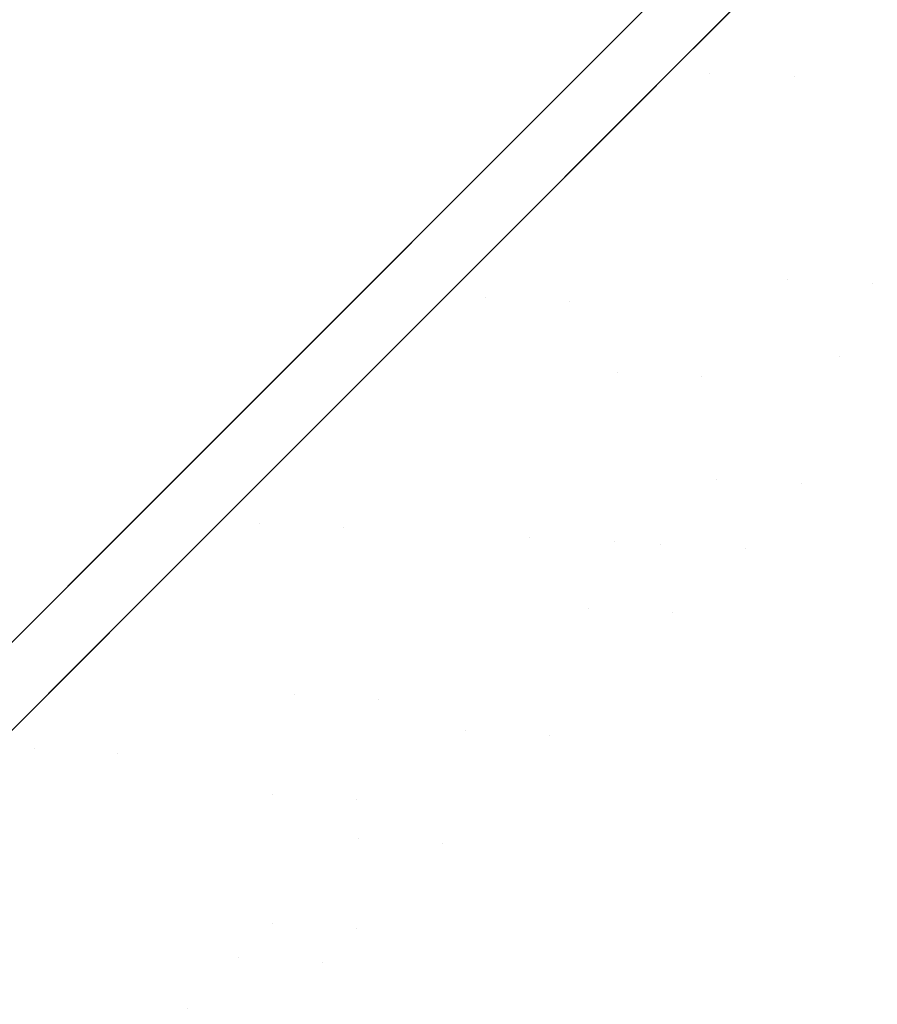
# Model space of a CAD drawing. Header units: centimetres. Extents: x -89.4 to -71.5, y -8.3 to 9.3.
# Tile 5 of 11: x -80.8 to -79, y -0.5 to 1.6. Entities that reach past the tile are written whole.
import ezdxf

# ---------------------------------------------------------------- set-up
doc = ezdxf.new("R2010")
doc.units = ezdxf.units.CM
doc.header["$LTSCALE"] = 2.54
doc.layers.add('Lucido design-1', color=7, linetype='Continuous')

# ---------------------------------------------------------------- blocks, each defined once
blk = doc.blocks.new('Gruppo-1')
at = {"color": 30, "linetype": 'Continuous', "lineweight": 9}
for points, invisible_edges in [([(-79.456, 0.4486, -1369.0103), (-77.3978, 2.5807, -1368.1336), (-77.3287, 2.6498, -1368.5947)], 11), ([(-78.3651, 1.558, -1369.0103), (-79.456, 0.4486, -1369.0103), (-77.3287, 2.6498, -1368.5947)], 11), ([(-77.1418, 2.6457, -1368.5936), (-79.2743, 0.4391, -1369.0103), (-78.1808, 1.5512, -1369.0103)], 11), ([(-77.1418, 2.6457, -1368.5936), (-77.211, 2.5765, -1368.1314), (-79.2743, 0.4391, -1369.0103)], 11), ([(-77.4561, 2.5224, -1367.8892), (-77.3978, 2.5807, -1368.1336), (-79.456, 0.4486, -1369.0103)], 11), ([(-79.2743, 0.4391, -1369.0103), (-77.211, 2.5765, -1368.1314), (-77.2695, 2.518, -1367.8863)], 11), ([(-79.456, 0.4486, -1369.0103), (-77.5333, 2.4452, -1367.6383), (-77.4561, 2.5224, -1367.8892)], 11), ([(-77.2695, 2.518, -1367.8863), (-77.3469, 2.4406, -1367.6349), (-79.2743, 0.4391, -1369.0103)], 11), ([(-77.5333, 2.4452, -1367.6383), (-79.456, 0.4486, -1369.0103), (-78.5868, 1.3363, -1368.0711)], 11), ([(-78.403, 1.329, -1368.0688), (-79.2743, 0.4391, -1369.0103), (-77.3469, 2.4406, -1367.6349)], 11), ([(-79.3519, 1.4571, -1358.1705), (-79.4797, 1.6051, -1356.6592), (-78.9363, 2.1486, -1356.7587)], 9), ([(-78.9381, 2.1467, -1381.2444), (-79.4793, 1.6056, -1381.3693), (-79.3519, 1.4571, -1379.85)], 10), ([(-78.9363, 2.1486, -1356.7587), (-78.8773, 1.9317, -1358.2759), (-79.3519, 1.4571, -1358.1705)], 11), ([(-79.3519, 1.4571, -1379.85), (-78.8773, 1.9317, -1379.7446), (-78.9381, 2.1467, -1381.2444)], 11), ([(-78.7541, 2.1425, -1356.7377), (-79.2981, 1.5985, -1356.6258), (-79.17, 1.4501, -1358.1434)], 10), ([(-79.17, 1.4501, -1379.8771), (-79.2977, 1.5989, -1381.4007), (-78.7552, 2.1414, -1381.2747)], 9), ([(-79.17, 1.4501, -1358.1434), (-78.6942, 1.9259, -1358.249), (-78.7541, 2.1425, -1356.7377)], 11), ([(-78.7552, 2.1414, -1381.2747), (-78.6942, 1.9259, -1379.7715), (-79.17, 1.4501, -1379.8771)], 11), ([(-78.8538, 1.7157, -1359.7993), (-79.261, 1.3084, -1359.7089), (-79.3519, 1.4571, -1358.1705), (-78.8773, 1.9317, -1358.2759)], 15), ([(-78.8773, 1.9317, -1379.7446), (-79.3519, 1.4571, -1379.85), (-79.261, 1.3084, -1378.3116), (-78.8538, 1.7157, -1378.2212)], 15), ([(-78.6942, 1.9259, -1358.249), (-79.17, 1.4501, -1358.1434), (-79.0789, 1.301, -1359.6857), (-78.6706, 1.7093, -1359.7763)], 15), ([(-78.6706, 1.7093, -1378.2442), (-79.0789, 1.301, -1378.3348), (-79.17, 1.4501, -1379.8771), (-78.6942, 1.9259, -1379.7715)], 15), ([(-78.8657, 1.5008, -1361.328), (-79.2054, 1.1611, -1361.2526), (-79.261, 1.3084, -1359.7089), (-78.8538, 1.7157, -1359.7993)], 15), ([(-78.8538, 1.7157, -1378.2212), (-79.261, 1.3084, -1378.3116), (-79.2054, 1.1611, -1376.7679), (-78.8657, 1.5008, -1376.6925)], 15), ([(-78.6706, 1.7093, -1359.7763), (-79.0789, 1.301, -1359.6857), (-79.0231, 1.1533, -1361.2332), (-78.6826, 1.4939, -1361.3088)], 15), ([(-78.6826, 1.4939, -1376.7117), (-79.0231, 1.1533, -1376.7873), (-79.0789, 1.301, -1378.3348), (-78.6706, 1.7093, -1378.2442)], 15), ([(-79.8321, 0.9769, -1358.1068), (-79.952, 1.1328, -1356.5727), (-79.4797, 1.6051, -1356.6592)], 9), ([(-79.4797, 1.6051, -1356.6592), (-79.952, 1.1328, -1356.5727), (-79.6317, 1.2649, -1356.5572)], 10), ([(-79.8321, 0.9769, -1379.9137), (-79.3519, 1.4571, -1379.85), (-79.4793, 1.6056, -1381.3693)], 11), ([(-79.4793, 1.6056, -1381.3693), (-79.667, 1.4179, -1381.4127), (-79.8321, 0.9769, -1379.9137)], 10), ([(-79.4797, 1.6051, -1356.6592), (-79.3519, 1.4571, -1358.1705), (-79.8321, 0.9769, -1358.1068)], 11), ([(-79.4768, 1.4198, -1381.4423), (-79.667, 1.4179, -1381.4127), (-79.4793, 1.6056, -1381.3693)], 9), ([(-79.6317, 1.2649, -1356.5572), (-79.2981, 1.5985, -1356.6258), (-79.4797, 1.6051, -1356.6592)], 10), ([(-79.4793, 1.6056, -1381.3693), (-79.2977, 1.5989, -1381.4007), (-79.4768, 1.4198, -1381.4423)], 9), ([(-79.6514, 0.9686, -1379.9409), (-79.4768, 1.4198, -1381.4423), (-79.2977, 1.5989, -1381.4007)], 9), ([(-79.2977, 1.5989, -1381.4007), (-79.17, 1.4501, -1379.8771), (-79.6514, 0.9686, -1379.9409)], 11), ([(-79.6514, 0.9686, -1358.0796), (-79.17, 1.4501, -1358.1434), (-79.2981, 1.5985, -1356.6258)], 11), ([(-79.2981, 1.5985, -1356.6258), (-79.6317, 1.2649, -1356.5572), (-79.6514, 0.9686, -1358.0796)], 10), ([(-79.456, 0.4486, -1369.0103), (-78.3651, 1.558, -1369.0103), (-78.3749, 1.5482, -1369.218)], 11), ([(-78.3749, 1.5482, -1369.218), (-78.4095, 1.5136, -1369.4485), (-79.456, 0.4486, -1369.0103)], 11), ([(-78.1906, 1.5414, -1369.2186), (-78.1808, 1.5512, -1369.0103), (-79.2743, 0.4391, -1369.0103)], 11), ([(-79.2743, 0.4391, -1369.0103), (-78.2252, 1.5067, -1369.4496), (-78.1906, 1.5414, -1369.2186)], 11), ([(-79.185, 1.0153, -1362.8004), (-78.6459, 1.5544, -1362.9442), (-78.7954, 1.2755, -1364.4591), (-79.1999, 0.871, -1364.3512)], 15), ([(-79.1999, 0.871, -1373.6694), (-78.7954, 1.2755, -1373.5614), (-78.6459, 1.5544, -1375.0763), (-79.185, 1.0153, -1375.2201)], 15), ([(-78.8657, 1.5008, -1376.6925), (-79.185, 1.0153, -1375.2201), (-78.6459, 1.5544, -1375.0763)], 11), ([(-78.6459, 1.5544, -1362.9442), (-79.185, 1.0153, -1362.8004), (-78.8657, 1.5008, -1361.328)], 11), ([(-79.0176, 0.8625, -1364.3395), (-78.6121, 1.268, -1364.4477), (-78.4622, 1.5476, -1362.9291), (-79.0027, 1.0071, -1362.7849)], 15), ([(-79.0027, 1.0071, -1375.2357), (-78.4622, 1.5476, -1375.0914), (-78.6121, 1.268, -1373.5728), (-79.0176, 0.8625, -1373.681)], 15), ([(-78.4622, 1.5476, -1375.0914), (-79.0027, 1.0071, -1375.2357), (-78.6826, 1.4939, -1376.7117)], 11), ([(-78.6826, 1.4939, -1361.3088), (-79.0027, 1.0071, -1362.7849), (-78.4622, 1.5476, -1362.9291)], 11), ([(-79.456, 0.4486, -1369.0103), (-78.4095, 1.5136, -1369.4485), (-78.4772, 1.4459, -1369.6961)], 11), ([(-78.2931, 1.4388, -1369.6979), (-78.2252, 1.5067, -1369.4496), (-79.2743, 0.4391, -1369.0103)], 11), ([(-79.185, 1.0153, -1362.8004), (-79.2054, 1.1611, -1361.2526), (-78.8657, 1.5008, -1361.328)], 11), ([(-78.8657, 1.5008, -1376.6925), (-79.2054, 1.1611, -1376.7679), (-79.185, 1.0153, -1375.2201)], 11), ([(-78.723, 1.2555, -1366.0921), (-78.4828, 1.4957, -1366.2478), (-78.9519, 0.9712, -1367.6292), (-79.072, 0.8511, -1367.5514)], 15), ([(-79.072, 0.8511, -1370.4692), (-78.9519, 0.9712, -1370.3913), (-78.4828, 1.4957, -1371.7727), (-78.723, 1.2555, -1371.9284)], 15), ([(-79.0027, 1.0071, -1375.2357), (-79.0231, 1.1533, -1376.7873), (-78.6826, 1.4939, -1376.7117)], 11), ([(-78.6826, 1.4939, -1361.3088), (-79.0231, 1.1533, -1361.2332), (-79.0027, 1.0071, -1362.7849)], 11), ([(-79.8321, 0.9769, -1358.1068), (-79.3519, 1.4571, -1358.1705), (-79.261, 1.3084, -1359.7089), (-79.6731, 0.8964, -1359.6543)], 15), ([(-79.6731, 0.8964, -1378.3662), (-79.261, 1.3084, -1378.3116), (-79.3519, 1.4571, -1379.85), (-79.8321, 0.9769, -1379.9137)], 15), ([(-79.492, 0.8879, -1359.6309), (-79.0789, 1.301, -1359.6857), (-79.17, 1.4501, -1358.1434), (-79.6514, 0.9686, -1358.0796)], 15), ([(-79.6514, 0.9686, -1379.9409), (-79.17, 1.4501, -1379.8771), (-79.0789, 1.301, -1378.3348), (-79.492, 0.8879, -1378.3896)], 15), ([(-78.4772, 1.4459, -1369.6961), (-78.5868, 1.3363, -1369.9494), (-79.456, 0.4486, -1369.0103)], 11), ([(-79.2743, 0.4391, -1369.0103), (-78.403, 1.329, -1369.9517), (-78.2931, 1.4388, -1369.6979)], 11), ([(-79.667, 1.4179, -1381.4127), (-80.0265, 1.0583, -1381.4389), (-79.8321, 0.9769, -1379.9137)], 10), ([(-79.8463, 1.0503, -1381.4696), (-80.0265, 1.0583, -1381.4389), (-79.667, 1.4179, -1381.4127)], 9), ([(-79.667, 1.4179, -1381.4127), (-79.4768, 1.4198, -1381.4423), (-79.8463, 1.0503, -1381.4696)], 9), ([(-79.6514, 0.9686, -1379.9409), (-79.8463, 1.0503, -1381.4696), (-79.4768, 1.4198, -1381.4423)], 9), ([(-79.456, 0.4486, -1369.0103), (-78.5868, 1.3363, -1369.9494), (-78.6595, 1.2636, -1370.0726)], 11), ([(-78.6595, 1.2636, -1367.948), (-78.5868, 1.3363, -1368.0711), (-79.456, 0.4486, -1369.0103)], 11), ([(-79.2743, 0.4391, -1369.0103), (-78.403, 1.329, -1368.0688), (-78.4758, 1.2561, -1367.9453)], 11), ([(-78.4758, 1.2561, -1370.0752), (-78.403, 1.329, -1369.9517), (-79.2743, 0.4391, -1369.0103)], 11), ([(-79.6731, 0.8964, -1359.6543), (-79.261, 1.3084, -1359.7089), (-79.2054, 1.1611, -1361.2526), (-79.5491, 0.8174, -1361.207)], 15), ([(-79.5491, 0.8174, -1376.8135), (-79.2054, 1.1611, -1376.7679), (-79.261, 1.3084, -1378.3116), (-79.6731, 0.8964, -1378.3662)], 15), ([(-79.3677, 0.8088, -1361.1875), (-79.0231, 1.1533, -1361.2332), (-79.0789, 1.301, -1359.6857), (-79.492, 0.8879, -1359.6309)], 15), ([(-79.492, 0.8879, -1378.3896), (-79.0789, 1.301, -1378.3348), (-79.0231, 1.1533, -1376.7873), (-79.3677, 0.8088, -1376.833)], 15), ([(-79.1999, 0.871, -1364.3512), (-78.7954, 1.2755, -1364.4591), (-78.9804, 0.9981, -1365.9758), (-79.2501, 0.7284, -1365.9038)], 15), ([(-79.2501, 0.7284, -1372.1167), (-78.9804, 0.9981, -1372.0447), (-78.7954, 1.2755, -1373.5614), (-79.1999, 0.871, -1373.6694)], 15), ([(-79.0679, 0.7195, -1365.8961), (-78.7976, 0.9899, -1365.9682), (-78.6121, 1.268, -1364.4477), (-79.0176, 0.8625, -1364.3395)], 15), ([(-79.0176, 0.8625, -1373.681), (-78.6121, 1.268, -1373.5728), (-78.7976, 0.9899, -1372.0523), (-79.0679, 0.7195, -1372.1245)], 15), ([(-79.952, 1.1328, -1356.5727), (-79.846, 1.0506, -1356.5486), (-79.6317, 1.2649, -1356.5572)], 9), ([(-79.6317, 1.2649, -1356.5572), (-79.846, 1.0506, -1356.5486), (-79.6514, 0.9686, -1358.0796)], 10), ([(-79.456, 0.4486, -1369.0103), (-78.7447, 1.1784, -1367.831), (-78.6595, 1.2636, -1367.948)], 11), ([(-78.6595, 1.2636, -1370.0726), (-78.7447, 1.1784, -1370.1895), (-79.456, 0.4486, -1369.0103)], 11), ([(-79.2743, 0.4391, -1369.0103), (-78.5613, 1.1706, -1370.1925), (-78.4758, 1.2561, -1370.0752)], 11), ([(-78.4758, 1.2561, -1367.9453), (-78.5613, 1.1706, -1367.828), (-79.2743, 0.4391, -1369.0103)], 11), ([(-79.072, 0.8511, -1367.5514), (-79.2007, 0.7224, -1367.4932), (-78.9804, 0.9981, -1365.9758), (-78.723, 1.2555, -1366.0921)], 15), ([(-78.723, 1.2555, -1371.9284), (-78.9804, 0.9981, -1372.0447), (-79.2007, 0.7224, -1370.5273), (-79.072, 0.8511, -1370.4692)], 15), ([(-78.5395, 1.248, -1366.0848), (-78.7976, 0.9899, -1365.9682), (-79.0184, 0.7135, -1367.4894), (-78.8894, 0.8426, -1367.5477)], 15), ([(-78.8894, 0.8426, -1370.4728), (-79.0184, 0.7135, -1370.5311), (-78.7976, 0.9899, -1372.0523), (-78.5395, 1.248, -1371.9357)], 15), ([(-79.185, 1.0153, -1375.2201), (-79.2054, 1.1611, -1376.7679), (-79.5491, 0.8174, -1376.8135)], 11), ([(-79.5491, 0.8174, -1361.207), (-79.2054, 1.1611, -1361.2526), (-79.185, 1.0153, -1362.8004)], 11), ([(-79.456, 0.4486, -1369.0103), (-78.7447, 1.1784, -1370.1895), (-78.8424, 1.0807, -1370.297)], 11), ([(-78.8424, 1.0807, -1367.7236), (-78.7447, 1.1784, -1367.831), (-79.456, 0.4486, -1369.0103)], 11), ([(-79.2743, 0.4391, -1369.0103), (-78.5613, 1.1706, -1367.828), (-78.6592, 1.0727, -1367.7203)], 11), ([(-78.6592, 1.0727, -1370.3002), (-78.5613, 1.1706, -1370.1925), (-79.2743, 0.4391, -1369.0103)], 11), ([(-79.0027, 1.0071, -1362.7849), (-79.0231, 1.1533, -1361.2332), (-79.3677, 0.8088, -1361.1875)], 11), ([(-79.3677, 0.8088, -1376.833), (-79.0231, 1.1533, -1376.7873), (-79.0027, 1.0071, -1375.2357)], 11), ([(-79.8321, 0.9769, -1358.1068), (-80.026, 1.0589, -1356.5714), (-79.952, 1.1328, -1356.5727)], 9), ([(-79.952, 1.1328, -1356.5727), (-80.026, 1.0589, -1356.5714), (-79.846, 1.0506, -1356.5486)], 10), ([(-79.456, 0.4486, -1369.0103), (-78.9519, 0.9712, -1367.6292), (-78.8424, 1.0807, -1367.7236)], 11), ([(-78.8424, 1.0807, -1370.297), (-78.9519, 0.9712, -1370.3913), (-79.456, 0.4486, -1369.0103)], 11), ([(-80.3152, 0.4938, -1358.0855), (-80.5774, 0.5074, -1356.5616), (-80.026, 1.0589, -1356.5714)], 9), ([(-80.026, 1.0589, -1356.5714), (-80.5774, 0.5074, -1356.5616), (-80.3987, 0.4979, -1356.5263)], 10), ([(-80.0265, 1.0583, -1381.4389), (-80.5772, 0.5076, -1381.4791), (-80.3152, 0.4938, -1379.935)], 10), ([(-80.3984, 0.4982, -1381.5103), (-80.5772, 0.5076, -1381.4791), (-80.0265, 1.0583, -1381.4389)], 9), ([(-80.3987, 0.4979, -1356.5263), (-79.846, 1.0506, -1356.5486), (-80.026, 1.0589, -1356.5714)], 10), ([(-80.0265, 1.0583, -1381.4389), (-79.8463, 1.0503, -1381.4696), (-80.3984, 0.4982, -1381.5103)], 9), ([(-80.026, 1.0589, -1356.5714), (-79.8321, 0.9769, -1358.1068), (-80.3152, 0.4938, -1358.0855)], 11), ([(-80.3152, 0.4938, -1379.935), (-79.8321, 0.9769, -1379.9137), (-80.0265, 1.0583, -1381.4389)], 11), ([(-79.2743, 0.4391, -1369.0103), (-78.769, 0.9629, -1370.3948), (-78.6592, 1.0727, -1370.3002)], 11), ([(-78.6592, 1.0727, -1367.7203), (-78.769, 0.9629, -1367.6257), (-79.2743, 0.4391, -1369.0103)], 11), ([(-79.846, 1.0506, -1356.5486), (-80.3987, 0.4979, -1356.5263), (-80.1357, 0.4844, -1358.0582)], 10), ([(-80.1357, 0.4844, -1379.9623), (-80.3984, 0.4982, -1381.5103), (-79.8463, 1.0503, -1381.4696)], 9), ([(-80.1357, 0.4844, -1358.0582), (-79.6514, 0.9686, -1358.0796), (-79.846, 1.0506, -1356.5486)], 11), ([(-79.8463, 1.0503, -1381.4696), (-79.6514, 0.9686, -1379.9409), (-80.1357, 0.4844, -1379.9623)], 11), ([(-79.5491, 0.8174, -1376.8135), (-79.7368, 0.4634, -1375.2689), (-79.185, 1.0153, -1375.2201)], 11), ([(-79.185, 1.0153, -1362.8004), (-79.7368, 0.4634, -1362.7517), (-79.5491, 0.8174, -1361.207)], 11), ([(-79.1999, 0.871, -1364.3512), (-79.6139, 0.457, -1364.3146), (-79.7368, 0.4634, -1362.7517), (-79.185, 1.0153, -1362.8004)], 15), ([(-79.185, 1.0153, -1375.2201), (-79.7368, 0.4634, -1375.2689), (-79.6139, 0.457, -1373.7059), (-79.1999, 0.871, -1373.6694)], 15), ([(-79.0027, 1.0071, -1375.2357), (-79.5559, 0.4539, -1375.2845), (-79.3677, 0.8088, -1376.833)], 11), ([(-79.3677, 0.8088, -1361.1875), (-79.5559, 0.4539, -1362.736), (-79.0027, 1.0071, -1362.7849)], 11), ([(-79.0027, 1.0071, -1362.7849), (-79.5559, 0.4539, -1362.736), (-79.4327, 0.4474, -1364.3029), (-79.0176, 0.8625, -1364.3395)], 15), ([(-79.0176, 0.8625, -1373.681), (-79.4327, 0.4474, -1373.7176), (-79.5559, 0.4539, -1375.2845), (-79.0027, 1.0071, -1375.2357)], 15), ([(-79.2501, 0.7284, -1365.9038), (-78.9804, 0.9981, -1365.9758), (-79.2007, 0.7224, -1367.4932), (-79.3355, 0.5876, -1367.4572)], 15), ([(-79.3355, 0.5876, -1370.5633), (-79.2007, 0.7224, -1370.5273), (-78.9804, 0.9981, -1372.0447), (-79.2501, 0.7284, -1372.1167)], 15), ([(-79.6731, 0.8964, -1359.6543), (-80.0876, 0.4819, -1359.636), (-80.3152, 0.4938, -1358.0855), (-79.8321, 0.9769, -1358.1068)], 15), ([(-79.8321, 0.9769, -1379.9137), (-80.3152, 0.4938, -1379.935), (-80.0876, 0.4819, -1378.3845), (-79.6731, 0.8964, -1378.3662)], 15), ([(-79.456, 0.4486, -1369.0103), (-78.9519, 0.9712, -1370.3913), (-79.072, 0.8511, -1370.4692)], 11), ([(-79.072, 0.8511, -1367.5514), (-78.9519, 0.9712, -1367.6292), (-79.456, 0.4486, -1369.0103)], 11), ([(-79.1536, 0.5784, -1367.4533), (-79.0184, 0.7135, -1367.4894), (-78.7976, 0.9899, -1365.9682), (-79.0679, 0.7195, -1365.8961)], 15), ([(-79.0679, 0.7195, -1372.1245), (-78.7976, 0.9899, -1372.0523), (-79.0184, 0.7135, -1370.5311), (-79.1536, 0.5784, -1370.5672)], 15), ([(-79.6514, 0.9686, -1358.0796), (-80.1357, 0.4844, -1358.0582), (-79.9075, 0.4724, -1359.6126), (-79.492, 0.8879, -1359.6309)], 15), ([(-79.492, 0.8879, -1378.3896), (-79.9075, 0.4724, -1378.408), (-80.1357, 0.4844, -1379.9623), (-79.6514, 0.9686, -1379.9409)], 15), ([(-79.2743, 0.4391, -1369.0103), (-78.769, 0.9629, -1367.6257), (-78.8894, 0.8426, -1367.5477)], 11), ([(-78.8894, 0.8426, -1370.4728), (-78.769, 0.9629, -1370.3948), (-79.2743, 0.4391, -1369.0103)], 11), ([(-79.5491, 0.8174, -1361.207), (-79.8948, 0.4717, -1361.1918), (-80.0876, 0.4819, -1359.636), (-79.6731, 0.8964, -1359.6543)], 15), ([(-79.6731, 0.8964, -1378.3662), (-80.0876, 0.4819, -1378.3845), (-79.8948, 0.4717, -1376.8288), (-79.5491, 0.8174, -1376.8135)], 15), ([(-79.492, 0.8879, -1359.6309), (-79.9075, 0.4724, -1359.6126), (-79.7142, 0.4622, -1361.1722), (-79.3677, 0.8088, -1361.1875)], 15), ([(-79.3677, 0.8088, -1376.833), (-79.7142, 0.4622, -1376.8483), (-79.9075, 0.4724, -1378.408), (-79.492, 0.8879, -1378.3896)], 15), ([(-79.2501, 0.7284, -1365.9038), (-79.5262, 0.4523, -1365.8795), (-79.6139, 0.457, -1364.3146), (-79.1999, 0.871, -1364.3512)], 15), ([(-79.1999, 0.871, -1373.6694), (-79.6139, 0.457, -1373.7059), (-79.5262, 0.4523, -1372.1411), (-79.2501, 0.7284, -1372.1167)], 15), ([(-79.456, 0.4486, -1369.0103), (-79.2007, 0.7224, -1367.4932), (-79.072, 0.8511, -1367.5514)], 11), ([(-79.072, 0.8511, -1370.4692), (-79.2007, 0.7224, -1370.5273), (-79.456, 0.4486, -1369.0103)], 11), ([(-79.0176, 0.8625, -1364.3395), (-79.4327, 0.4474, -1364.3029), (-79.3447, 0.4428, -1365.8716), (-79.0679, 0.7195, -1365.8961)], 15), ([(-79.0679, 0.7195, -1372.1245), (-79.3447, 0.4428, -1372.1489), (-79.4327, 0.4474, -1373.7176), (-79.0176, 0.8625, -1373.681)], 15), ([(-79.2743, 0.4391, -1369.0103), (-79.0184, 0.7135, -1370.5311), (-78.8894, 0.8426, -1370.4728)], 11), ([(-78.8894, 0.8426, -1367.5477), (-79.0184, 0.7135, -1367.4894), (-79.2743, 0.4391, -1369.0103)], 11), ([(-79.7368, 0.4634, -1362.7517), (-79.8948, 0.4717, -1361.1918), (-79.5491, 0.8174, -1361.207)], 11), ([(-79.5491, 0.8174, -1376.8135), (-79.8948, 0.4717, -1376.8288), (-79.7368, 0.4634, -1375.2689)], 11), ([(-79.5559, 0.4539, -1375.2845), (-79.7142, 0.4622, -1376.8483), (-79.3677, 0.8088, -1376.833)], 11), ([(-79.3677, 0.8088, -1361.1875), (-79.7142, 0.4622, -1361.1722), (-79.5559, 0.4539, -1362.736)], 11), ([(-79.3355, 0.5876, -1367.4572), (-79.4735, 0.4496, -1367.445), (-79.5262, 0.4523, -1365.8795), (-79.2501, 0.7284, -1365.9038)], 15), ([(-79.2501, 0.7284, -1372.1167), (-79.5262, 0.4523, -1372.1411), (-79.4735, 0.4496, -1370.5755), (-79.3355, 0.5876, -1370.5633)], 15), ([(-79.456, 0.4486, -1369.0103), (-79.2007, 0.7224, -1370.5273), (-79.3355, 0.5876, -1370.5633)], 11), ([(-79.3355, 0.5876, -1367.4572), (-79.2007, 0.7224, -1367.4932), (-79.456, 0.4486, -1369.0103)], 11), ([(-79.0679, 0.7195, -1365.8961), (-79.3447, 0.4428, -1365.8716), (-79.2919, 0.44, -1367.4411), (-79.1536, 0.5784, -1367.4533)], 15), ([(-79.1536, 0.5784, -1370.5672), (-79.2919, 0.44, -1370.5794), (-79.3447, 0.4428, -1372.1489), (-79.0679, 0.7195, -1372.1245)], 15), ([(-79.2743, 0.4391, -1369.0103), (-79.0184, 0.7135, -1367.4894), (-79.1536, 0.5784, -1367.4533)], 11), ([(-79.1536, 0.5784, -1370.5672), (-79.0184, 0.7135, -1370.5311), (-79.2743, 0.4391, -1369.0103)], 11), ([(-79.456, 0.4486, -1369.0103), (-79.4735, 0.4496, -1367.445), (-79.3355, 0.5876, -1367.4572)], 11), ([(-79.3355, 0.5876, -1370.5633), (-79.4735, 0.4496, -1370.5755), (-79.456, 0.4486, -1369.0103)], 11), ([(-79.2743, 0.4391, -1369.0103), (-79.2919, 0.44, -1370.5794), (-79.1536, 0.5784, -1370.5672)], 11), ([(-79.1536, 0.5784, -1367.4533), (-79.2919, 0.44, -1367.4411), (-79.2743, 0.4391, -1369.0103)], 11), ([(-80.5772, 0.5076, -1381.4791), (-81.1277, -0.0428, -1381.4338), (-80.7982, 0.0108, -1379.9137)], 10), ([(-80.9502, -0.0536, -1381.4649), (-81.1277, -0.0428, -1381.4338), (-80.5772, 0.5076, -1381.4791)], 9), ([(-80.7982, 0.0108, -1358.1068), (-80.9802, 0.1047, -1356.5544), (-80.5774, 0.5074, -1356.5616)], 9), ([(-80.6604, 0.2362, -1356.5157), (-80.5774, 0.5074, -1356.5616), (-80.9802, 0.1047, -1356.5544)], 9), ([(-80.5772, 0.5076, -1381.4791), (-80.3984, 0.4982, -1381.5103), (-80.9502, -0.0536, -1381.4649)], 9), ([(-80.7982, 0.0108, -1379.9137), (-80.3152, 0.4938, -1379.935), (-80.5772, 0.5076, -1381.4791)], 11), ([(-80.5774, 0.5074, -1356.5616), (-80.3152, 0.4938, -1358.0855), (-80.7982, 0.0108, -1358.1068)], 11), ([(-80.6604, 0.2362, -1356.5157), (-80.3987, 0.4979, -1356.5263), (-80.5774, 0.5074, -1356.5616)], 10), ([(-80.6199, 0.0001, -1379.9409), (-80.9502, -0.0536, -1381.4649), (-80.3984, 0.4982, -1381.5103)], 9), ([(-80.7982, 0.0108, -1358.1068), (-80.3152, 0.4938, -1358.0855), (-80.0876, 0.4819, -1359.636), (-80.5021, 0.0674, -1359.6543)], 15), ([(-80.5021, 0.0674, -1378.3662), (-80.0876, 0.4819, -1378.3845), (-80.3152, 0.4938, -1379.935), (-80.7982, 0.0108, -1379.9137)], 15), ([(-80.3987, 0.4979, -1356.5263), (-80.6604, 0.2362, -1356.5157), (-80.6199, 0.0001, -1358.0796)], 10), ([(-80.3984, 0.4982, -1381.5103), (-80.1357, 0.4844, -1379.9623), (-80.6199, 0.0001, -1379.9409)], 11), ([(-80.6199, 0.0001, -1358.0796), (-80.1357, 0.4844, -1358.0582), (-80.3987, 0.4979, -1356.5263)], 11), ([(-80.3231, 0.0569, -1359.6309), (-79.9075, 0.4724, -1359.6126), (-80.1357, 0.4844, -1358.0582), (-80.6199, 0.0001, -1358.0796)], 15), ([(-80.6199, 0.0001, -1379.9409), (-80.1357, 0.4844, -1379.9623), (-79.9075, 0.4724, -1378.408), (-80.3231, 0.0569, -1378.3896)], 15), ([(-80.5021, 0.0674, -1359.6543), (-80.0876, 0.4819, -1359.636), (-79.8948, 0.4717, -1361.1918), (-80.2405, 0.126, -1361.207)], 15), ([(-80.2405, 0.126, -1376.8135), (-79.8948, 0.4717, -1376.8288), (-80.0876, 0.4819, -1378.3845), (-80.5021, 0.0674, -1378.3662)], 15), ([(-80.0608, 0.1157, -1361.1875), (-79.7142, 0.4622, -1361.1722), (-79.9075, 0.4724, -1359.6126), (-80.3231, 0.0569, -1359.6309)], 15), ([(-80.3231, 0.0569, -1378.3896), (-79.9075, 0.4724, -1378.408), (-79.7142, 0.4622, -1376.8483), (-80.0608, 0.1157, -1376.833)], 15), ([(-79.7368, 0.4634, -1375.2689), (-79.8948, 0.4717, -1376.8288), (-80.2405, 0.126, -1376.8135)], 11), ([(-80.2405, 0.126, -1361.207), (-79.8948, 0.4717, -1361.1918), (-79.7368, 0.4634, -1362.7517)], 11), ([(-79.456, 0.4486, -1369.0103), (-81.7236, -1.7451, -1368.5947), (-81.6963, -1.7178, -1368.3694)], 11), ([(-81.7236, -1.7451, -1368.5947), (-79.456, 0.4486, -1369.0103), (-80.5819, -0.6588, -1369.0103)], 11), ([(-81.6963, -1.7178, -1368.3694), (-81.6545, -1.676, -1368.1336), (-79.456, 0.4486, -1369.0103)], 11), ([(-79.456, 0.4486, -1369.0103), (-81.6545, -1.676, -1368.1336), (-81.5962, -1.6177, -1367.8892)], 11), ([(-81.5962, -1.6177, -1367.8892), (-81.519, -1.5405, -1367.6383), (-79.456, 0.4486, -1369.0103)], 11), ([(-80.3602, -0.4371, -1368.0711), (-79.456, 0.4486, -1369.0103), (-81.519, -1.5405, -1367.6383)], 11), ([(-80.5721, -0.649, -1369.218), (-80.5819, -0.6588, -1369.0103), (-79.456, 0.4486, -1369.0103)], 11), ([(-79.456, 0.4486, -1369.0103), (-80.5376, -0.6145, -1369.4485), (-80.5721, -0.649, -1369.218)], 11), ([(-80.4698, -0.5467, -1369.6961), (-80.5376, -0.6145, -1369.4485), (-79.456, 0.4486, -1369.0103)], 11), ([(-79.456, 0.4486, -1369.0103), (-80.3602, -0.4371, -1369.9494), (-80.4698, -0.5467, -1369.6961)], 11), ([(-79.456, 0.4486, -1369.0103), (-80.3602, -0.4371, -1368.0711), (-80.2875, -0.3645, -1367.948)], 11), ([(-80.2875, -0.3645, -1370.0726), (-80.3602, -0.4371, -1369.9494), (-79.456, 0.4486, -1369.0103)], 11), ([(-80.2405, 0.126, -1376.8135), (-80.2887, -0.0884, -1375.2201), (-79.7368, 0.4634, -1375.2689)], 11), ([(-79.7368, 0.4634, -1362.7517), (-80.2887, -0.0884, -1362.8004), (-80.2405, 0.126, -1361.207)], 11), ([(-80.2887, -0.0884, -1362.8004), (-79.7368, 0.4634, -1362.7517), (-79.6139, 0.457, -1364.3146), (-80.028, 0.0429, -1364.3512)], 15), ([(-80.028, 0.0429, -1373.6694), (-79.6139, 0.457, -1373.7059), (-79.7368, 0.4634, -1375.2689), (-80.2887, -0.0884, -1375.2201)], 15), ([(-79.456, 0.4486, -1369.0103), (-80.2023, -0.2792, -1370.1895), (-80.2875, -0.3645, -1370.0726)], 11), ([(-80.2875, -0.3645, -1367.948), (-80.2023, -0.2792, -1367.831), (-79.456, 0.4486, -1369.0103)], 11), ([(-79.456, 0.4486, -1369.0103), (-80.2023, -0.2792, -1367.831), (-80.1046, -0.1815, -1367.7236)], 11), ([(-80.1046, -0.1815, -1370.297), (-80.2023, -0.2792, -1370.1895), (-79.456, 0.4486, -1369.0103)], 11), ([(-79.5559, 0.4539, -1375.2845), (-80.1091, -0.0993, -1375.2357), (-80.0608, 0.1157, -1376.833)], 11), ([(-80.0608, 0.1157, -1361.1875), (-80.1091, -0.0993, -1362.7849), (-79.5559, 0.4539, -1362.736)], 11), ([(-79.8478, 0.0324, -1364.3395), (-79.4327, 0.4474, -1364.3029), (-79.5559, 0.4539, -1362.736), (-80.1091, -0.0993, -1362.7849)], 15), ([(-80.1091, -0.0993, -1375.2357), (-79.5559, 0.4539, -1375.2845), (-79.4327, 0.4474, -1373.7176), (-79.8478, 0.0324, -1373.681)], 15), ([(-79.456, 0.4486, -1369.0103), (-79.9951, -0.072, -1370.3913), (-80.1046, -0.1815, -1370.297)], 11), ([(-80.1046, -0.1815, -1367.7236), (-79.9951, -0.072, -1367.6292), (-79.456, 0.4486, -1369.0103)], 11), ([(-79.5559, 0.4539, -1362.736), (-79.7142, 0.4622, -1361.1722), (-80.0608, 0.1157, -1361.1875)], 11), ([(-80.0608, 0.1157, -1376.833), (-79.7142, 0.4622, -1376.8483), (-79.5559, 0.4539, -1375.2845)], 11), ([(-80.028, 0.0429, -1364.3512), (-79.6139, 0.457, -1364.3146), (-79.5262, 0.4523, -1365.8795), (-79.8022, 0.1763, -1365.9038)], 15), ([(-79.8022, 0.1763, -1372.1167), (-79.5262, 0.4523, -1372.1411), (-79.6139, 0.457, -1373.7059), (-80.028, 0.0429, -1373.6694)], 15), ([(-79.456, 0.4486, -1369.0103), (-79.9951, -0.072, -1367.6292), (-79.875, 0.048, -1367.5514)], 11), ([(-79.875, 0.048, -1370.4692), (-79.9951, -0.072, -1370.3913), (-79.456, 0.4486, -1369.0103)], 11), ([(-79.456, 0.4486, -1369.0103), (-79.7464, 0.1767, -1370.5273), (-79.875, 0.048, -1370.4692)], 11), ([(-79.875, 0.048, -1367.5514), (-79.7464, 0.1767, -1367.4932), (-79.456, 0.4486, -1369.0103)], 11), ([(-79.6214, 0.1661, -1365.8961), (-79.3447, 0.4428, -1365.8716), (-79.4327, 0.4474, -1364.3029), (-79.8478, 0.0324, -1364.3395)], 15), ([(-79.8478, 0.0324, -1373.681), (-79.4327, 0.4474, -1373.7176), (-79.3447, 0.4428, -1372.1489), (-79.6214, 0.1661, -1372.1245)], 15), ([(-79.8022, 0.1763, -1365.9038), (-79.5262, 0.4523, -1365.8795), (-79.4735, 0.4496, -1367.445), (-79.6115, 0.3116, -1367.4572)], 15), ([(-79.6115, 0.3116, -1370.5633), (-79.4735, 0.4496, -1370.5755), (-79.5262, 0.4523, -1372.1411), (-79.8022, 0.1763, -1372.1167)], 15), ([(-79.456, 0.4486, -1369.0103), (-79.7464, 0.1767, -1367.4932), (-79.6115, 0.3116, -1367.4572)], 11), ([(-79.6115, 0.3116, -1370.5633), (-79.7464, 0.1767, -1370.5273), (-79.456, 0.4486, -1369.0103)], 11), ([(-79.456, 0.4486, -1369.0103), (-79.4735, 0.4496, -1370.5755), (-79.6115, 0.3116, -1370.5633)], 11), ([(-79.6115, 0.3116, -1367.4572), (-79.4735, 0.4496, -1367.445), (-79.456, 0.4486, -1369.0103)], 11), ([(-80.4031, -0.6711, -1369.0103), (-79.2743, 0.4391, -1369.0103), (-81.5476, -1.7601, -1368.5936)], 11), ([(-81.5202, -1.7327, -1368.3678), (-81.5476, -1.7601, -1368.5936), (-79.2743, 0.4391, -1369.0103)], 11), ([(-79.2743, 0.4391, -1369.0103), (-81.4784, -1.6909, -1368.1314), (-81.5202, -1.7327, -1368.3678)], 11), ([(-81.4199, -1.6324, -1367.8863), (-81.4784, -1.6909, -1368.1314), (-79.2743, 0.4391, -1369.0103)], 11), ([(-79.2743, 0.4391, -1369.0103), (-81.3425, -1.555, -1367.6349), (-81.4199, -1.6324, -1367.8863)], 11), ([(-81.3425, -1.555, -1367.6349), (-79.2743, 0.4391, -1369.0103), (-80.1808, -0.4489, -1368.0688)], 11), ([(-79.2743, 0.4391, -1369.0103), (-80.4031, -0.6711, -1369.0103), (-80.3932, -0.6613, -1369.2186)], 11), ([(-80.3932, -0.6613, -1369.2186), (-80.3586, -0.6267, -1369.4496), (-79.2743, 0.4391, -1369.0103)], 11), ([(-79.2743, 0.4391, -1369.0103), (-80.3586, -0.6267, -1369.4496), (-80.2907, -0.5588, -1369.6979)], 11), ([(-80.2907, -0.5588, -1369.6979), (-80.1808, -0.4489, -1369.9517), (-79.2743, 0.4391, -1369.0103)], 11), ([(-79.2743, 0.4391, -1369.0103), (-80.1808, -0.4489, -1369.9517), (-80.108, -0.376, -1370.0752)], 11), ([(-80.108, -0.376, -1367.9453), (-80.1808, -0.4489, -1368.0688), (-79.2743, 0.4391, -1369.0103)], 11), ([(-79.2743, 0.4391, -1369.0103), (-80.0225, -0.2906, -1367.828), (-80.108, -0.376, -1367.9453)], 11), ([(-80.108, -0.376, -1370.0752), (-80.0225, -0.2906, -1370.1925), (-79.2743, 0.4391, -1369.0103)], 11), ([(-79.2743, 0.4391, -1369.0103), (-80.0225, -0.2906, -1370.1925), (-79.9246, -0.1927, -1370.3002)], 11), ([(-79.9246, -0.1927, -1367.7203), (-80.0225, -0.2906, -1367.828), (-79.2743, 0.4391, -1369.0103)], 11), ([(-79.2743, 0.4391, -1369.0103), (-79.8148, -0.0829, -1367.6257), (-79.9246, -0.1927, -1367.7203)], 11), ([(-79.9246, -0.1927, -1370.3002), (-79.8148, -0.0829, -1370.3948), (-79.2743, 0.4391, -1369.0103)], 11), ([(-79.2743, 0.4391, -1369.0103), (-79.8148, -0.0829, -1370.3948), (-79.6944, 0.0375, -1370.4728)], 11), ([(-79.6944, 0.0375, -1367.5477), (-79.8148, -0.0829, -1367.6257), (-79.2743, 0.4391, -1369.0103)], 11), ([(-79.2743, 0.4391, -1369.0103), (-79.5654, 0.1665, -1367.4894), (-79.6944, 0.0375, -1367.5477)], 11), ([(-79.6944, 0.0375, -1370.4728), (-79.5654, 0.1665, -1370.5311), (-79.2743, 0.4391, -1369.0103)], 11), ([(-79.4303, 0.3017, -1367.4533), (-79.2919, 0.44, -1367.4411), (-79.3447, 0.4428, -1365.8716), (-79.6214, 0.1661, -1365.8961)], 15), ([(-79.6214, 0.1661, -1372.1245), (-79.3447, 0.4428, -1372.1489), (-79.2919, 0.44, -1370.5794), (-79.4303, 0.3017, -1370.5672)], 15), ([(-79.2743, 0.4391, -1369.0103), (-79.5654, 0.1665, -1370.5311), (-79.4303, 0.3017, -1370.5672)], 11), ([(-79.4303, 0.3017, -1367.4533), (-79.5654, 0.1665, -1367.4894), (-79.2743, 0.4391, -1369.0103)], 11), ([(-79.2743, 0.4391, -1369.0103), (-79.2919, 0.44, -1367.4411), (-79.4303, 0.3017, -1367.4533)], 11), ([(-79.4303, 0.3017, -1370.5672), (-79.2919, 0.44, -1370.5794), (-79.2743, 0.4391, -1369.0103)], 11), ([(-79.6115, 0.3116, -1367.4572), (-79.7464, 0.1767, -1367.4932), (-80.0719, -0.0934, -1365.9758), (-79.8022, 0.1763, -1365.9038)], 15), ([(-79.8022, 0.1763, -1372.1167), (-80.0719, -0.0934, -1372.0447), (-79.7464, 0.1767, -1370.5273), (-79.6115, 0.3116, -1370.5633)], 15), ([(-79.6214, 0.1661, -1365.8961), (-79.8918, -0.1043, -1365.9682), (-79.5654, 0.1665, -1367.4894), (-79.4303, 0.3017, -1367.4533)], 15), ([(-79.4303, 0.3017, -1370.5672), (-79.5654, 0.1665, -1370.5311), (-79.8918, -0.1043, -1372.0523), (-79.6214, 0.1661, -1372.1245)], 15), ([(-80.9802, 0.1047, -1356.5544), (-80.95, -0.0534, -1356.5519), (-80.6604, 0.2362, -1356.5157)], 9), ([(-80.6604, 0.2362, -1356.5157), (-80.95, -0.0534, -1356.5519), (-80.6199, 0.0001, -1358.0796)], 10), ([(-79.8022, 0.1763, -1365.9038), (-80.0719, -0.0934, -1365.9758), (-80.4324, -0.3615, -1364.4591), (-80.028, 0.0429, -1364.3512)], 15), ([(-80.028, 0.0429, -1373.6694), (-80.4324, -0.3615, -1373.5614), (-80.0719, -0.0934, -1372.0447), (-79.8022, 0.1763, -1372.1167)], 15), ([(-80.3293, -0.3508, -1366.0921), (-80.0719, -0.0934, -1365.9758), (-79.7464, 0.1767, -1367.4932), (-79.875, 0.048, -1367.5514)], 15), ([(-79.875, 0.048, -1370.4692), (-79.7464, 0.1767, -1370.5273), (-80.0719, -0.0934, -1372.0447), (-80.3293, -0.3508, -1371.9284)], 15), ([(-79.8478, 0.0324, -1364.3395), (-80.2532, -0.3731, -1364.4477), (-79.8918, -0.1043, -1365.9682), (-79.6214, 0.1661, -1365.8961)], 15), ([(-79.6214, 0.1661, -1372.1245), (-79.8918, -0.1043, -1372.0523), (-80.2532, -0.3731, -1373.5728), (-79.8478, 0.0324, -1373.681)], 15), ([(-79.6944, 0.0375, -1367.5477), (-79.5654, 0.1665, -1367.4894), (-79.8918, -0.1043, -1365.9682), (-80.1499, -0.3624, -1366.0848)], 15), ([(-80.1499, -0.3624, -1371.9357), (-79.8918, -0.1043, -1372.0523), (-79.5654, 0.1665, -1370.5311), (-79.6944, 0.0375, -1370.4728)], 15), ([(-80.2405, 0.126, -1361.207), (-80.5842, -0.2177, -1361.2526), (-80.9142, -0.3447, -1359.7089), (-80.5021, 0.0674, -1359.6543)], 15), ([(-80.5021, 0.0674, -1378.3662), (-80.9142, -0.3447, -1378.3116), (-80.5842, -0.2177, -1376.7679), (-80.2405, 0.126, -1376.8135)], 15), ([(-80.3231, 0.0569, -1359.6309), (-80.7362, -0.3562, -1359.6857), (-80.4053, -0.2289, -1361.2332), (-80.0608, 0.1157, -1361.1875)], 15), ([(-80.0608, 0.1157, -1376.833), (-80.4053, -0.2289, -1376.7873), (-80.7362, -0.3562, -1378.3348), (-80.3231, 0.0569, -1378.3896)], 15), ([(-80.2887, -0.0884, -1362.8004), (-80.5842, -0.2177, -1361.2526), (-80.2405, 0.126, -1361.207)], 11), ([(-80.2405, 0.126, -1376.8135), (-80.5842, -0.2177, -1376.7679), (-80.2887, -0.0884, -1375.2201)], 11), ([(-80.1091, -0.0993, -1375.2357), (-80.4053, -0.2289, -1376.7873), (-80.0608, 0.1157, -1376.833)], 11), ([(-80.0608, 0.1157, -1361.1875), (-80.4053, -0.2289, -1361.2332), (-80.1091, -0.0993, -1362.7849)], 11), ([(-80.7982, 0.0108, -1358.1068), (-81.1278, -0.0429, -1356.5762), (-80.9802, 0.1047, -1356.5544)], 9), ([(-80.5021, 0.0674, -1359.6543), (-80.9142, -0.3447, -1359.7089), (-81.2784, -0.4694, -1358.1705), (-80.7982, 0.0108, -1358.1068)], 15), ([(-80.7982, 0.0108, -1379.9137), (-81.2784, -0.4694, -1379.85), (-80.9142, -0.3447, -1378.3116), (-80.5021, 0.0674, -1378.3662)], 15), ([(-80.6199, 0.0001, -1358.0796), (-81.1013, -0.4813, -1358.1434), (-80.7362, -0.3562, -1359.6857), (-80.3231, 0.0569, -1359.6309)], 15), ([(-80.3231, 0.0569, -1378.3896), (-80.7362, -0.3562, -1378.3348), (-81.1013, -0.4813, -1379.8771), (-80.6199, 0.0001, -1379.9409)], 15), ([(-80.028, 0.0429, -1364.3512), (-80.4324, -0.3615, -1364.4591), (-80.8278, -0.6275, -1362.9442), (-80.2887, -0.0884, -1362.8004)], 15), ([(-80.2887, -0.0884, -1375.2201), (-80.8278, -0.6275, -1375.0763), (-80.4324, -0.3615, -1373.5614), (-80.028, 0.0429, -1373.6694)], 15), ([(-79.875, 0.048, -1367.5514), (-79.9951, -0.072, -1367.6292), (-80.5695, -0.591, -1366.2478), (-80.3293, -0.3508, -1366.0921)], 15), ([(-80.3293, -0.3508, -1371.9284), (-80.5695, -0.591, -1371.7727), (-79.9951, -0.072, -1370.3913), (-79.875, 0.048, -1370.4692)], 15), ([(-80.1091, -0.0993, -1362.7849), (-80.6496, -0.6398, -1362.9291), (-80.2532, -0.3731, -1364.4477), (-79.8478, 0.0324, -1364.3395)], 15), ([(-79.8478, 0.0324, -1373.681), (-80.2532, -0.3731, -1373.5728), (-80.6496, -0.6398, -1375.0914), (-80.1091, -0.0993, -1375.2357)], 15), ([(-80.1499, -0.3624, -1366.0848), (-80.3906, -0.6031, -1366.2409), (-79.8148, -0.0829, -1367.6257), (-79.6944, 0.0375, -1367.5477)], 15), ([(-79.6944, 0.0375, -1370.4728), (-79.8148, -0.0829, -1370.3948), (-80.3906, -0.6031, -1371.7796), (-80.1499, -0.3624, -1371.9357)], 15), ([(-81.2784, -0.4694, -1379.85), (-80.7982, 0.0108, -1379.9137), (-81.1277, -0.0428, -1381.4338)], 11), ([(-81.1278, -0.0429, -1356.5762), (-80.7982, 0.0108, -1358.1068), (-81.2784, -0.4694, -1358.1705)], 11), ([(-81.1013, -0.4813, -1358.1434), (-80.6199, 0.0001, -1358.0796), (-80.95, -0.0534, -1356.5519)], 11), ([(-80.9502, -0.0536, -1381.4649), (-80.6199, 0.0001, -1379.9409), (-81.1013, -0.4813, -1379.8771)], 11), ([(-80.7885, -0.81, -1366.4365), (-80.5695, -0.591, -1366.2478), (-79.9951, -0.072, -1367.6292), (-80.1046, -0.1815, -1367.7236)], 15), ([(-80.1046, -0.1815, -1370.297), (-79.9951, -0.072, -1370.3913), (-80.5695, -0.591, -1371.7727), (-80.7885, -0.81, -1371.584)], 15), ([(-79.9246, -0.1927, -1367.7203), (-79.8148, -0.0829, -1367.6257), (-80.3906, -0.6031, -1366.2409), (-80.6102, -0.8227, -1366.4301)], 15), ([(-80.6102, -0.8227, -1371.5904), (-80.3906, -0.6031, -1371.7796), (-79.8148, -0.0829, -1370.3948), (-79.9246, -0.1927, -1370.3002)], 15), ([(-80.2887, -0.0884, -1375.2201), (-80.5842, -0.2177, -1376.7679), (-80.9238, -0.5573, -1376.6925)], 11), ([(-80.9238, -0.5573, -1376.6925), (-80.8278, -0.6275, -1375.0763), (-80.2887, -0.0884, -1375.2201)], 11), ([(-80.2887, -0.0884, -1362.8004), (-80.8278, -0.6275, -1362.9442), (-80.9238, -0.5573, -1361.328)], 11), ([(-80.9238, -0.5573, -1361.328), (-80.5842, -0.2177, -1361.2526), (-80.2887, -0.0884, -1362.8004)], 11), ([(-80.8185, -0.7476, -1364.6336), (-80.4324, -0.3615, -1364.4591), (-80.0719, -0.0934, -1365.9758), (-80.3293, -0.3508, -1366.0921)], 15), ([(-80.3293, -0.3508, -1371.9284), (-80.0719, -0.0934, -1372.0447), (-80.4324, -0.3615, -1373.5614), (-80.8185, -0.7476, -1373.387)], 15), ([(-80.1091, -0.0993, -1375.2357), (-80.6496, -0.6398, -1375.0914), (-80.7459, -0.5694, -1376.7117)], 11), ([(-80.1091, -0.0993, -1362.7849), (-80.4053, -0.2289, -1361.2332), (-80.7459, -0.5694, -1361.3088)], 11), ([(-80.7459, -0.5694, -1361.3088), (-80.6496, -0.6398, -1362.9291), (-80.1091, -0.0993, -1362.7849)], 11), ([(-80.7459, -0.5694, -1376.7117), (-80.4053, -0.2289, -1376.7873), (-80.1091, -0.0993, -1375.2357)], 11), ([(-80.1499, -0.3624, -1366.0848), (-79.8918, -0.1043, -1365.9682), (-80.2532, -0.3731, -1364.4477), (-80.6403, -0.7602, -1364.6226)], 15), ([(-80.6403, -0.7602, -1373.3979), (-80.2532, -0.3731, -1373.5728), (-79.8918, -0.1043, -1372.0523), (-80.1499, -0.3624, -1371.9357)], 15), ([(-80.1046, -0.1815, -1367.7236), (-80.2023, -0.2792, -1367.831), (-80.9839, -1.0054, -1366.6514), (-80.7885, -0.81, -1366.4365)], 15), ([(-80.7885, -0.81, -1371.584), (-80.9839, -1.0054, -1371.3691), (-80.2023, -0.2792, -1370.1895), (-80.1046, -0.1815, -1370.297)], 15), ([(-80.6102, -0.8227, -1366.4301), (-80.8061, -1.0186, -1366.6455), (-80.0225, -0.2906, -1367.828), (-79.9246, -0.1927, -1367.7203)], 15), ([(-79.9246, -0.1927, -1370.3002), (-80.0225, -0.2906, -1370.1925), (-80.8061, -1.0186, -1371.375), (-80.6102, -0.8227, -1371.5904)], 15), ([(-81.3214, -0.752, -1359.7993), (-80.9142, -0.3447, -1359.7089), (-80.5842, -0.2177, -1361.2526), (-80.9238, -0.5573, -1361.328)], 15), ([(-80.9238, -0.5573, -1376.6925), (-80.5842, -0.2177, -1376.7679), (-80.9142, -0.3447, -1378.3116), (-81.3214, -0.752, -1378.2212)], 15), ([(-80.7459, -0.5694, -1361.3088), (-80.4053, -0.2289, -1361.2332), (-80.7362, -0.3562, -1359.6857), (-81.1445, -0.7645, -1359.7763)], 15), ([(-81.1445, -0.7645, -1378.2442), (-80.7362, -0.3562, -1378.3348), (-80.4053, -0.2289, -1376.7873), (-80.7459, -0.5694, -1376.7117)], 15), ([(-81.1544, -1.1759, -1366.8854), (-80.9839, -1.0054, -1366.6514), (-80.2023, -0.2792, -1367.831), (-80.2875, -0.3645, -1367.948)], 15), ([(-80.2875, -0.3645, -1370.0726), (-80.2023, -0.2792, -1370.1895), (-80.9839, -1.0054, -1371.3691), (-81.1544, -1.1759, -1371.1351)], 15), ([(-80.108, -0.376, -1367.9453), (-80.0225, -0.2906, -1367.828), (-80.8061, -1.0186, -1366.6455), (-80.977, -1.1895, -1366.8801)], 15), ([(-80.977, -1.1895, -1371.1404), (-80.8061, -1.0186, -1371.375), (-80.0225, -0.2906, -1370.1925), (-80.108, -0.376, -1370.0752)], 15), ([(-81.1445, -0.7645, -1359.7763), (-80.7362, -0.3562, -1359.6857), (-81.1013, -0.4813, -1358.1434), (-81.5772, -0.9571, -1358.249)], 15), ([(-81.5772, -0.9571, -1379.7715), (-81.1013, -0.4813, -1379.8771), (-80.7362, -0.3562, -1378.3348), (-81.1445, -0.7645, -1378.2442)], 15), ([(-80.3293, -0.3508, -1366.0921), (-80.5695, -0.591, -1366.2478), (-81.1787, -1.1078, -1364.867), (-80.8185, -0.7476, -1364.6336)], 15), ([(-80.8185, -0.7476, -1373.387), (-81.1787, -1.1078, -1373.1535), (-80.5695, -0.591, -1371.7727), (-80.3293, -0.3508, -1371.9284)], 15), ([(-81.3424, -1.1421, -1363.1768), (-80.8278, -0.6275, -1362.9442), (-80.4324, -0.3615, -1364.4591), (-80.8185, -0.7476, -1364.6336)], 15), ([(-80.8185, -0.7476, -1373.387), (-80.4324, -0.3615, -1373.5614), (-80.8278, -0.6275, -1375.0763), (-81.3424, -1.1421, -1374.8437)], 15), ([(-80.2875, -0.3645, -1367.948), (-80.3602, -0.4371, -1368.0711), (-81.2998, -1.3213, -1367.1318), (-81.1544, -1.1759, -1366.8854)], 15), ([(-81.1544, -1.1759, -1371.1351), (-81.2998, -1.3213, -1370.8887), (-80.3602, -0.4371, -1369.9494), (-80.2875, -0.3645, -1370.0726)], 15), ([(-80.6403, -0.7602, -1364.6226), (-80.2532, -0.3731, -1364.4477), (-80.6496, -0.6398, -1362.9291), (-81.1654, -1.1556, -1363.1622)], 15), ([(-81.1654, -1.1556, -1374.8583), (-80.6496, -0.6398, -1375.0914), (-80.2532, -0.3731, -1373.5728), (-80.6403, -0.7602, -1373.3979)], 15), ([(-80.977, -1.1895, -1366.8801), (-81.1228, -1.3353, -1367.1271), (-80.1808, -0.4489, -1368.0688), (-80.108, -0.376, -1367.9453)], 15), ([(-80.108, -0.376, -1370.0752), (-80.1808, -0.4489, -1369.9517), (-81.1228, -1.3353, -1370.8934), (-80.977, -1.1895, -1371.1404)], 15), ([(-80.6403, -0.7602, -1364.6226), (-81.0014, -1.1213, -1364.8567), (-80.3906, -0.6031, -1366.2409), (-80.1499, -0.3624, -1366.0848)], 15), ([(-80.1499, -0.3624, -1371.9357), (-80.3906, -0.6031, -1371.7796), (-81.0014, -1.1213, -1373.1638), (-80.6403, -0.7602, -1373.3979)], 15), ([(-80.3602, -0.4371, -1368.0711), (-81.519, -1.5405, -1367.6383), (-81.4209, -1.4423, -1367.3845)], 11), ([(-81.4209, -1.4423, -1370.6361), (-80.4698, -0.5467, -1369.6961), (-80.3602, -0.4371, -1369.9494)], 11), ([(-80.3602, -0.4371, -1369.9494), (-81.2998, -1.3213, -1370.8887), (-81.4209, -1.4423, -1370.6361)], 11), ([(-81.4209, -1.4423, -1367.3845), (-81.2998, -1.3213, -1367.1318), (-80.3602, -0.4371, -1368.0711)], 11), ([(-81.2441, -1.4566, -1367.3804), (-81.3425, -1.555, -1367.6349), (-80.1808, -0.4489, -1368.0688)], 11), ([(-81.2441, -1.4566, -1370.6401), (-81.1228, -1.3353, -1370.8934), (-80.1808, -0.4489, -1369.9517)], 11), ([(-80.1808, -0.4489, -1368.0688), (-81.1228, -1.3353, -1367.1271), (-81.2441, -1.4566, -1367.3804)], 11), ([(-80.1808, -0.4489, -1369.9517), (-80.2907, -0.5588, -1369.6979), (-81.2441, -1.4566, -1370.6401)], 11)]:
    blk.add_3dface(points, dxfattribs=dict(at, invisible_edges=invisible_edges))
blk = doc.blocks.new('Gruppo-2-1')
at = {"color": 7}
blk.add_blockref('Gruppo-1', (0, 0), dxfattribs=at)
blk = doc.blocks.new('Gruppo-4-1')
at = {"color": 7}
blk.add_blockref('Gruppo-2-1', (0, 0), dxfattribs=at)

msp = doc.modelspace()

# ---------------------------------------------------------------- block references
at = {"layer": 'Lucido design-1', "color": 7}
msp.add_blockref('Gruppo-4-1', (0, 0), dxfattribs=at)

doc.saveas('drawing.dxf')
